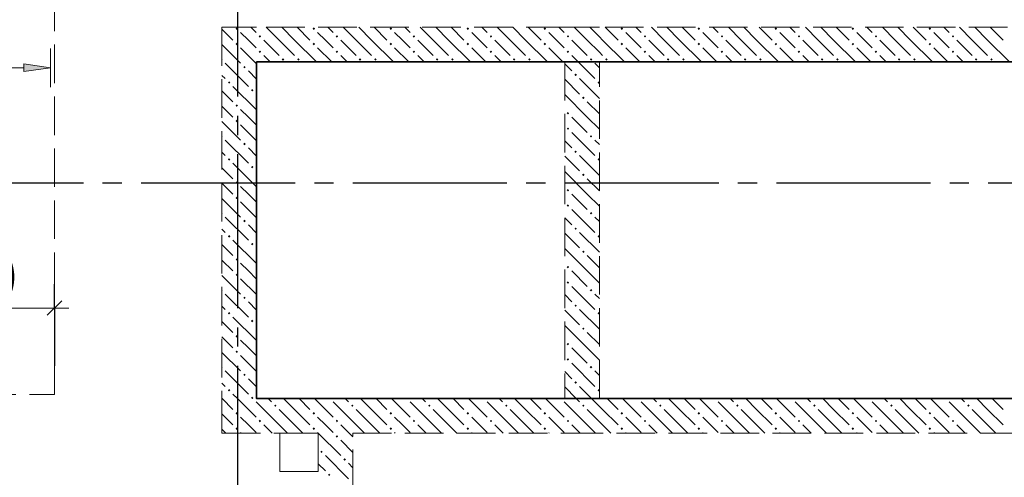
# Model space of a CAD drawing. Header units: millimetres. Extents: x 0 to 36258, y 0 to 42000.
# Tile 13 of 19: x 15193 to 20308, y 26020 to 28400. Entities that reach past the tile are written whole.
import ezdxf

# ---------------------------------------------------------------- set-up
doc = ezdxf.new("R2010")
doc.units = ezdxf.units.MM
doc.linetypes.add('______2', pattern=[270, 200, -70])
doc.linetypes.add('______5', pattern=[1100, 800, -100, 100, -100])
for name, color, linetype, lineweight in [('Standard', 7, 'Continuous', 25), ('ДОП Верх по Х', 7, 'Continuous', 25), ('Оси', 40, '______5', 18), ('Примечания', 7, 'Continuous', 25), ('Размерная выноска', 7, 'Continuous', 13)]:
    doc.layers.add(name, color=color, linetype=linetype, lineweight=lineweight)
doc.layers.add('ЖБ Перекрытие верхний уровень', color=7, linetype='Continuous', lineweight=25, true_color=0xe0e0ff)
doc.layers.add('ЖБ Стена верхний уровень', color=7, linetype='Continuous', lineweight=25, true_color=0x006e00)
doc.styles.add('GOST 2.304-81', font='txt')

msp = doc.modelspace()

# ---------------------------------------------------------------- hatches: boundary and pattern name
at = {"layer": 'ДОП Верх по Х', "linetype": 'Continuous', "lineweight": 13, "transparency": 33554687}
msp.add_hatch(color=7, dxfattribs=at).paths.add_polyline_path([(15214, 28129.6), (15354, 28149.6), (15214, 28169.6)])
at = {"layer": 'ЖБ Стена верхний уровень', "linetype": 'Continuous', "lineweight": 18, "transparency": 33554687}
for points in [[(16314.5, 28353.1), (16321, 28359.6), (16327.5, 28353.1), (16321, 28346.6)], [(16714.5, 28353.1), (16721, 28359.6), (16727.5, 28353.1), (16721, 28346.6)], [(17114.5, 28353.1), (17121, 28359.6), (17127.5, 28353.1), (17121, 28346.6)], [(17514.5, 28353.1), (17521, 28359.6), (17527.5, 28353.1), (17521, 28346.6)], [(17914.5, 28353.1), (17921, 28359.6), (17927.5, 28353.1), (17921, 28346.6)], [(18314.5, 28353.1), (18321, 28359.6), (18327.4, 28353.1), (18321, 28346.6)], [(18714.5, 28353.1), (18721, 28359.6), (18727.4, 28353.1), (18721, 28346.6)], [(19114.5, 28353.1), (19121, 28359.6), (19127.4, 28353.1), (19121, 28346.6)], [(19514.5, 28353.1), (19521, 28359.6), (19527.4, 28353.1), (19521, 28346.6)], [(19914.5, 28353.1), (19921, 28359.6), (19927.4, 28353.1), (19921, 28346.6)], [(16434.5, 28313.1), (16440.9, 28319.6), (16447.4, 28313.1), (16440.9, 28306.6)], [(16834.5, 28313.1), (16840.9, 28319.6), (16847.4, 28313.1), (16840.9, 28306.6)], [(17234.5, 28313.1), (17240.9, 28319.6), (17247.4, 28313.1), (17240.9, 28306.6)], [(17634.5, 28313.1), (17640.9, 28319.6), (17647.4, 28313.1), (17640.9, 28306.6)], [(18034.5, 28313.1), (18040.9, 28319.6), (18047.4, 28313.1), (18040.9, 28306.6)], [(18434.5, 28313.1), (18440.9, 28319.6), (18447.4, 28313.1), (18440.9, 28306.6)], [(18834.5, 28313.1), (18840.9, 28319.6), (18847.4, 28313.1), (18840.9, 28306.6)], [(19234.5, 28313.1), (19240.9, 28319.6), (19247.4, 28313.1), (19240.9, 28306.6)], [(19634.5, 28313.1), (19640.9, 28319.6), (19647.4, 28313.1), (19640.9, 28306.6)], [(20034.5, 28313.1), (20040.9, 28319.6), (20047.4, 28313.1), (20040.9, 28306.6)], [(16314.5, 28273.1), (16321, 28279.6), (16327.5, 28273.1), (16321, 28266.6)], [(16434.5, 28233.1), (16440.9, 28239.6), (16447.4, 28233.1), (16440.9, 28226.6)], [(16714.5, 28273.1), (16721, 28279.6), (16727.5, 28273.1), (16721, 28266.6)], [(16834.5, 28233.1), (16840.9, 28239.6), (16847.4, 28233.1), (16840.9, 28226.6)], [(17114.5, 28273.1), (17121, 28279.6), (17127.5, 28273.1), (17121, 28266.6)], [(17234.5, 28233.1), (17240.9, 28239.6), (17247.4, 28233.1), (17240.9, 28226.6)], [(17514.5, 28273.1), (17521, 28279.6), (17527.5, 28273.1), (17521, 28266.6)], [(17634.5, 28233.1), (17640.9, 28239.6), (17647.4, 28233.1), (17640.9, 28226.6)], [(17914.5, 28273.1), (17921, 28279.6), (17927.5, 28273.1), (17921, 28266.6)], [(18034.5, 28233.1), (18040.9, 28239.6), (18047.4, 28233.1), (18040.9, 28226.6)], [(18314.5, 28273.1), (18321, 28279.6), (18327.4, 28273.1), (18321, 28266.6)], [(18434.5, 28233.1), (18440.9, 28239.6), (18447.4, 28233.1), (18440.9, 28226.6)], [(18714.5, 28273.1), (18721, 28279.6), (18727.4, 28273.1), (18721, 28266.6)], [(18834.5, 28233.1), (18840.9, 28239.6), (18847.4, 28233.1), (18840.9, 28226.6)], [(19114.5, 28273.1), (19121, 28279.6), (19127.4, 28273.1), (19121, 28266.6)], [(19234.5, 28233.1), (19240.9, 28239.6), (19247.4, 28233.1), (19240.9, 28226.6)], [(19514.5, 28273.1), (19521, 28279.6), (19527.4, 28273.1), (19521, 28266.6)], [(19634.5, 28233.1), (19640.9, 28239.6), (19647.4, 28233.1), (19640.9, 28226.6)], [(19914.5, 28273.1), (19921, 28279.6), (19927.4, 28273.1), (19921, 28266.6)], [(20034.5, 28233.1), (20040.9, 28239.6), (20047.4, 28233.1), (20040.9, 28226.6)], [(16244, 28196.6), (16247.4, 28193.1), (16244, 28189.7)], [(16554.4, 28193.1), (16560.9, 28199.6), (16567.4, 28193.1), (16560.9, 28186.6)], [(16634.5, 28193.1), (16640.9, 28199.6), (16647.4, 28193.1), (16640.9, 28186.6)], [(16954.4, 28193.1), (16960.9, 28199.6), (16967.4, 28193.1), (16960.9, 28186.6)], [(17034.5, 28193.1), (17040.9, 28199.6), (17047.4, 28193.1), (17040.9, 28186.6)], [(17354.4, 28193.1), (17360.9, 28199.6), (17367.4, 28193.1), (17360.9, 28186.6)], [(17434.5, 28193.1), (17440.9, 28199.6), (17447.4, 28193.1), (17440.9, 28186.6)], [(17754.4, 28193.1), (17760.9, 28199.6), (17767.4, 28193.1), (17760.9, 28186.6)], [(17834.5, 28193.1), (17840.9, 28199.6), (17847.4, 28193.1), (17840.9, 28186.6)], [(18154.4, 28193.1), (18160.9, 28199.6), (18167.4, 28193.1), (18160.9, 28186.6)], [(18234.5, 28193.1), (18240.9, 28199.6), (18247.4, 28193.1), (18240.9, 28186.6)], [(18554.4, 28193.1), (18560.9, 28199.6), (18567.4, 28193.1), (18560.9, 28186.6)], [(18634.5, 28193.1), (18640.9, 28199.6), (18647.4, 28193.1), (18640.9, 28186.6)], [(18954.4, 28193.1), (18960.9, 28199.6), (18967.4, 28193.1), (18960.9, 28186.6)], [(19034.5, 28193.1), (19040.9, 28199.6), (19047.4, 28193.1), (19040.9, 28186.6)], [(19354.4, 28193.1), (19360.9, 28199.6), (19367.4, 28193.1), (19360.9, 28186.6)], [(19434.5, 28193.1), (19440.9, 28199.6), (19447.4, 28193.1), (19440.9, 28186.6)], [(19754.4, 28193.1), (19760.9, 28199.6), (19767.4, 28193.1), (19760.9, 28186.6)], [(19834.5, 28193.1), (19840.9, 28199.6), (19847.4, 28193.1), (19840.9, 28186.6)], [(20154.4, 28193.1), (20160.9, 28199.6), (20167.4, 28193.1), (20160.9, 28186.6)], [(20234.5, 28193.1), (20240.9, 28199.6), (20247.4, 28193.1), (20240.9, 28186.6)], [(16354.4, 28153.1), (16360.9, 28159.6), (16367.4, 28153.1), (16360.9, 28146.6)], [(16274.5, 28073.1), (16281, 28079.6), (16287.5, 28073.1), (16281, 28066.6)], [(18074.5, 28113.1), (18081, 28119.6), (18087.5, 28113.1), (18081, 28106.6)], [(18194.5, 28073.1), (18201, 28079.6), (18204, 28076.6), (18204, 28069.7), (18201, 28066.6)], [(16394.5, 28033.1), (16401, 28039.6), (16407.5, 28033.1), (16401, 28026.6)], [(18114.5, 27993.1), (18121, 27999.6), (18127.5, 27993.1), (18121, 27986.6)], [(16314.5, 27953.1), (16321, 27959.6), (16327.5, 27953.1), (16321, 27946.6)], [(16314.5, 27873.1), (16321, 27879.6), (16327.5, 27873.1), (16321, 27866.6)], [(18034.5, 27913.1), (18040.9, 27919.6), (18047.4, 27913.1), (18040.9, 27906.6)], [(18034.5, 27833.1), (18040.9, 27839.6), (18047.4, 27833.1), (18040.9, 27826.6)], [(16244, 27796.6), (16247.4, 27793.1), (16244, 27789.7)], [(18154.4, 27793.1), (18160.9, 27799.6), (18167.4, 27793.1), (18160.9, 27786.6)], [(16354.4, 27753.1), (16360.9, 27759.6), (16367.4, 27753.1), (16360.9, 27746.6)], [(18074.5, 27713.1), (18081, 27719.6), (18087.5, 27713.1), (18081, 27706.6)], [(16274.5, 27673.1), (16281, 27679.6), (16287.5, 27673.1), (16281, 27666.6)], [(18194.5, 27673.1), (18201, 27679.6), (18204, 27676.6), (18204, 27669.7), (18201, 27666.6)], [(16394.5, 27633.1), (16401, 27639.6), (16407.5, 27633.1), (16401, 27626.6)], [(18114.5, 27593.1), (18121, 27599.6), (18127.5, 27593.1), (18121, 27586.6)], [(16314.5, 27553.1), (16321, 27559.6), (16327.5, 27553.1), (16321, 27546.6)], [(18034.5, 27513.1), (18040.9, 27519.6), (18047.4, 27513.1), (18040.9, 27506.6)], [(16314.5, 27473.1), (16321, 27479.6), (16327.5, 27473.1), (16321, 27466.6)], [(18034.5, 27433.1), (18040.9, 27439.6), (18047.4, 27433.1), (18040.9, 27426.6)], [(16244, 27396.6), (16247.4, 27393.1), (16244, 27389.7)], [(18154.4, 27393.1), (18160.9, 27399.6), (18167.4, 27393.1), (18160.9, 27386.6)], [(16354.4, 27353.1), (16360.9, 27359.6), (16367.4, 27353.1), (16360.9, 27346.6)], [(18074.5, 27313.1), (18081, 27319.6), (18087.5, 27313.1), (18081, 27306.6)], [(16274.5, 27273.1), (16281, 27279.6), (16287.5, 27273.1), (16281, 27266.6)], [(18194.5, 27273.1), (18201, 27279.6), (18204, 27276.6), (18204, 27269.7), (18201, 27266.6)], [(16394.5, 27233.1), (16401, 27239.6), (16407.5, 27233.1), (16401, 27226.6)], [(16314.5, 27153.1), (16321, 27159.6), (16327.5, 27153.1), (16321, 27146.6)], [(18114.5, 27193.1), (18121, 27199.6), (18127.5, 27193.1), (18121, 27186.6)], [(18034.5, 27113.1), (18040.9, 27119.6), (18047.4, 27113.1), (18040.9, 27106.6)], [(16314.5, 27073.1), (16321, 27079.6), (16327.5, 27073.1), (16321, 27066.6)], [(18034.5, 27033.1), (18040.9, 27039.6), (18047.4, 27033.1), (18040.9, 27026.6)], [(16244, 26996.6), (16247.4, 26993.1), (16244, 26989.7)], [(16354.4, 26953.1), (16360.9, 26959.6), (16367.4, 26953.1), (16360.9, 26946.6)], [(18154.4, 26993.1), (18160.9, 26999.6), (18167.4, 26993.1), (18160.9, 26986.6)], [(18074.5, 26913.1), (18081, 26919.6), (18087.5, 26913.1), (18081, 26906.6)], [(16274.5, 26873.1), (16281, 26879.6), (16287.5, 26873.1), (16281, 26866.6)], [(18194.5, 26873.1), (18201, 26879.6), (18204, 26876.6), (18204, 26869.7), (18201, 26866.6)], [(16394.5, 26833.1), (16401, 26839.6), (16407.5, 26833.1), (16401, 26826.6)], [(18114.5, 26793.1), (18121, 26799.6), (18127.5, 26793.1), (18121, 26786.6)], [(16314.5, 26753.1), (16321, 26759.6), (16327.5, 26753.1), (16321, 26746.6)], [(18034.5, 26713.1), (18040.9, 26719.6), (18047.4, 26713.1), (18040.9, 26706.6)], [(16314.5, 26673.1), (16321, 26679.6), (16327.5, 26673.1), (16321, 26666.6)], [(16244, 26596.6), (16247.4, 26593.1), (16244, 26589.7)], [(18034.5, 26633.1), (18040.9, 26639.6), (18047.4, 26633.1), (18040.9, 26626.6)], [(18154.4, 26593.1), (18160.9, 26599.6), (18167.4, 26593.1), (18160.9, 26586.6)], [(16354.4, 26553.1), (16360.9, 26559.6), (16367.4, 26553.1), (16360.9, 26546.6)], [(18074.5, 26513.1), (18081, 26519.6), (18087.5, 26513.1), (18081, 26506.6)], [(16274.5, 26473.1), (16281, 26479.6), (16287.5, 26473.1), (16281, 26466.6)], [(18194.5, 26473.1), (18201, 26479.6), (18204, 26476.6), (18204, 26469.7), (18201, 26466.6)], [(16394.5, 26433.1), (16401, 26439.6), (16407.5, 26433.1), (16404.3, 26430), (16397.6, 26430)], [(16404.3, 26430), (16401, 26426.6), (16397.6, 26430)], [(16514.5, 26393.1), (16521, 26399.6), (16527.5, 26393.1), (16521, 26386.6)], [(16804.3, 26430), (16801, 26426.6), (16797.6, 26430)], [(16914.5, 26393.1), (16921, 26399.6), (16927.5, 26393.1), (16921, 26386.6)], [(17204.3, 26430), (17201, 26426.6), (17197.6, 26430)], [(17314.5, 26393.1), (17321, 26399.6), (17327.5, 26393.1), (17321, 26386.6)], [(17604.3, 26430), (17601, 26426.6), (17597.6, 26430)], [(17714.5, 26393.1), (17721, 26399.6), (17727.5, 26393.1), (17721, 26386.6)], [(18004.3, 26430), (18001, 26426.6), (17997.6, 26430)], [(18114.5, 26393.1), (18121, 26399.6), (18127.5, 26393.1), (18121, 26386.6)], [(18404.3, 26430), (18401, 26426.6), (18397.6, 26430)], [(18514.5, 26393.1), (18521, 26399.6), (18527.4, 26393.1), (18521, 26386.6)], [(18804.3, 26430), (18801, 26426.6), (18797.6, 26430)], [(18914.5, 26393.1), (18921, 26399.6), (18927.4, 26393.1), (18921, 26386.6)], [(19204.3, 26430), (19201, 26426.6), (19197.6, 26430)], [(19314.5, 26393.1), (19321, 26399.6), (19327.4, 26393.1), (19321, 26386.6)], [(19604.3, 26430), (19601, 26426.6), (19597.6, 26430)], [(19714.5, 26393.1), (19721, 26399.6), (19727.4, 26393.1), (19721, 26386.6)], [(20004.3, 26430), (20001, 26426.6), (19997.6, 26430)], [(20114.5, 26393.1), (20121, 26399.6), (20127.4, 26393.1), (20121, 26386.6)], [(16314.5, 26353.1), (16321, 26359.6), (16327.5, 26353.1), (16321, 26346.6)], [(16714.5, 26353.1), (16721, 26359.6), (16727.5, 26353.1), (16721, 26346.6)], [(17114.5, 26353.1), (17121, 26359.6), (17127.5, 26353.1), (17121, 26346.6)], [(17514.5, 26353.1), (17521, 26359.6), (17527.5, 26353.1), (17521, 26346.6)], [(17914.5, 26353.1), (17921, 26359.6), (17927.5, 26353.1), (17921, 26346.6)], [(18314.5, 26353.1), (18321, 26359.6), (18327.4, 26353.1), (18321, 26346.6)], [(18714.5, 26353.1), (18721, 26359.6), (18727.4, 26353.1), (18721, 26346.6)], [(19114.5, 26353.1), (19121, 26359.6), (19127.4, 26353.1), (19121, 26346.6)], [(19514.5, 26353.1), (19521, 26359.6), (19527.4, 26353.1), (19521, 26346.6)], [(19914.5, 26353.1), (19921, 26359.6), (19927.4, 26353.1), (19921, 26346.6)], [(16434.5, 26313.1), (16440.9, 26319.6), (16447.4, 26313.1), (16440.9, 26306.6)], [(16834.5, 26313.1), (16840.9, 26319.6), (16847.4, 26313.1), (16840.9, 26306.6)], [(17234.5, 26313.1), (17240.9, 26319.6), (17247.4, 26313.1), (17240.9, 26306.6)], [(17634.5, 26313.1), (17640.9, 26319.6), (17647.4, 26313.1), (17640.9, 26306.6)], [(18034.5, 26313.1), (18040.9, 26319.6), (18047.4, 26313.1), (18040.9, 26306.6)], [(18434.5, 26313.1), (18440.9, 26319.6), (18447.4, 26313.1), (18440.9, 26306.6)], [(18834.5, 26313.1), (18840.9, 26319.6), (18847.4, 26313.1), (18840.9, 26306.6)], [(19234.5, 26313.1), (19240.9, 26319.6), (19247.4, 26313.1), (19240.9, 26306.6)], [(19634.5, 26313.1), (19640.9, 26319.6), (19647.4, 26313.1), (19640.9, 26306.6)], [(20034.5, 26313.1), (20040.9, 26319.6), (20047.4, 26313.1), (20040.9, 26306.6)], [(16314.5, 26273.1), (16321, 26279.6), (16327.5, 26273.1), (16321, 26266.6)], [(16714.5, 26273.1), (16721, 26279.6), (16727.5, 26273.1), (16721, 26266.6)], [(16834.5, 26233.1), (16840.9, 26239.6), (16847.4, 26233.1), (16840.9, 26226.6)], [(17114.5, 26273.1), (17121, 26279.6), (17127.5, 26273.1), (17121, 26266.6)], [(17514.5, 26273.1), (17521, 26279.6), (17527.5, 26273.1), (17521, 26266.6)], [(17914.5, 26273.1), (17921, 26279.6), (17927.5, 26273.1), (17921, 26266.6)], [(18314.5, 26273.1), (18321, 26279.6), (18327.4, 26273.1), (18321, 26266.6)], [(18714.5, 26273.1), (18721, 26279.6), (18727.4, 26273.1), (18721, 26266.6)], [(19114.5, 26273.1), (19121, 26279.6), (19127.4, 26273.1), (19121, 26266.6)], [(19514.5, 26273.1), (19521, 26279.6), (19527.4, 26273.1), (19521, 26266.6)], [(19914.5, 26273.1), (19921, 26279.6), (19927.4, 26273.1), (19921, 26266.6)], [(16754.4, 26153.1), (16760.9, 26159.6), (16767.4, 26153.1), (16760.9, 26146.6)], [(16874.5, 26113.1), (16881, 26119.6), (16887.5, 26113.1), (16881, 26106.6)], [(16794.5, 26033.1), (16801, 26039.6), (16807.5, 26033.1), (16801, 26026.6)]]:
    msp.add_hatch(color=7, dxfattribs=at).paths.add_polyline_path(points, flags=16)

# ---------------------------------------------------------------- linework, layer by layer
at = {"layer": 'Standard', "color": 251, "linetype": 'Continuous', "lineweight": -3, "true_color": 0x656565, "transparency": 33554687}
for q in [(15374, 27025), (15374, 26775), (15374, 26600)]:
    msp.add_line((15374, 26900), q, dxfattribs=at)
at = {"layer": 'Standard', "color": 7, "linetype": 'Continuous', "lineweight": 25, "transparency": 33554687}
msp.add_line((15411.5, 26937.5), (15336.5, 26862.5), dxfattribs=at)
at = {"layer": 'Standard', "color": 7, "linetype": 'Continuous', "lineweight": 13, "transparency": 33554687}
for q in [(14624, 26900), (15449, 26900)]:
    msp.add_line((15374, 26900), q, dxfattribs=at)
at = {"layer": 'ДОП Верх по Х', "color": 251, "linetype": 'Continuous', "lineweight": 13, "true_color": 0x494949, "transparency": 33554687}
for p, q in [((15354, 28149.6), (15354, 28249.6)), ((13784, 28149.6), (15214, 28149.6)), ((15354, 28149.6), (15214, 28169.6)), ((15214, 28169.6), (15214, 28129.6)), ((15214, 28129.6), (15354, 28149.6)), ((15354, 28149.6), (15354, 28049.6)), ((15354, 28149.6), (15354, 28149.6))]:
    msp.add_line(p, q, dxfattribs=at)
at = {"layer": 'ЖБ Перекрытие верхний уровень', "color": 7, "linetype": 'Continuous', "lineweight": 18, "transparency": 33554687}
for p, q in [((20864, 28180), (16424, 28180)), ((16424, 28180), (16424, 26430)), ((16424, 26430), (20864, 26430)), ((16744, 26250), (16544, 26250)), ((16544, 26250), (16544, 26050)), ((16744, 26050), (16744, 26250)), ((16544, 26050), (16744, 26050))]:
    msp.add_line(p, q, dxfattribs=at)
at = {"layer": 'ЖБ Стена верхний уровень', "color": 251, "linetype": '______2', "lineweight": 13, "true_color": 0x656565, "transparency": 33554687}
for p, q in [((16424, 28360), (16244, 28360)), ((16244, 28360), (16244, 26430)), ((18024, 28360), (16424, 28360)), ((18204, 28360), (18024, 28360)), ((20864, 28360), (18204, 28360)), ((16424, 26430), (16424, 28180)), ((16424, 28180), (18024, 28180)), ((18024, 28180), (18024, 26430)), ((18204, 26430), (18204, 28180)), ((18204, 28180), (20864, 28180)), ((16244, 26430), (16244, 26250)), ((18024, 26430), (16424, 26430)), ((20864, 26430), (18204, 26430)), ((16244, 26250), (16744, 26250)), ((16744, 26250), (16744, 23720)), ((16924, 25155), (16924, 26250)), ((16924, 26250), (18024, 26250)), ((18024, 26250), (20864, 26250))]:
    msp.add_line(p, q, dxfattribs=at)
at = {"layer": 'ЖБ Стена верхний уровень', "color": 9, "linetype": 'Continuous', "lineweight": 18, "true_color": 0xc7c7c7, "transparency": 33554687}
for p, q in [((16244, 28350.1), (16301, 28293.1)), ((16394.1, 28360), (16421, 28333.1)), ((16540.9, 28293.1), (16474.1, 28360)), ((16554.1, 28360), (16621, 28293.1)), ((16634.1, 28360), (16701, 28293.1)), ((16794.1, 28360), (16821, 28333.1)), ((16940.9, 28293.1), (16874.1, 28360)), ((16954.1, 28360), (17021, 28293.1)), ((17034.1, 28360), (17101, 28293.1)), ((17194.1, 28360), (17221, 28333.1)), ((17340.9, 28293.1), (17274.1, 28360)), ((17354.1, 28360), (17421, 28293.1)), ((17434.1, 28360), (17501, 28293.1)), ((17594.1, 28360), (17621, 28333.1)), ((17740.9, 28293.1), (17674.1, 28360)), ((17754.1, 28360), (17821, 28293.1)), ((17834.1, 28360), (17901, 28293.1)), ((17994.1, 28360), (18021, 28333.1)), ((18140.9, 28293.1), (18074.1, 28360)), ((18154.1, 28360), (18204, 28310.1)), ((18234.1, 28360), (18301, 28293.1)), ((18394.1, 28360), (18421, 28333.1)), ((18540.9, 28293.1), (18474.1, 28360)), ((18554.1, 28360), (18621, 28293.1)), ((18634.1, 28360), (18701, 28293.1)), ((18794.1, 28360), (18821, 28333.1)), ((18940.9, 28293.1), (18874.1, 28360)), ((18954.1, 28360), (19021, 28293.1)), ((19034.1, 28360), (19101, 28293.1)), ((19194.1, 28360), (19221, 28333.1)), ((19340.9, 28293.1), (19274.1, 28360)), ((19354.1, 28360), (19421, 28293.1)), ((19434.1, 28360), (19501, 28293.1)), ((19594.1, 28360), (19621, 28333.1)), ((19740.9, 28293.1), (19674.1, 28360)), ((19754.1, 28360), (19821, 28293.1)), ((19834.1, 28360), (19901, 28293.1)), ((19994.1, 28360), (20021, 28333.1)), ((20140.9, 28293.1), (20074.1, 28360)), ((20154.1, 28360), (20221, 28293.1)), ((20234.1, 28360), (20301, 28293.1)), ((16381, 28293.1), (16340.9, 28333.1)), ((16421, 28253.1), (16381, 28293.1)), ((16460.9, 28293.1), (16540.9, 28213.1)), ((16540.9, 28293.1), (16621, 28213.1)), ((16621, 28293.1), (16734.1, 28180)), ((16781, 28293.1), (16740.9, 28333.1)), ((16821, 28253.1), (16781, 28293.1)), ((16860.9, 28293.1), (16940.9, 28213.1)), ((16940.9, 28293.1), (17021, 28213.1)), ((17021, 28293.1), (17134.1, 28180)), ((17181, 28293.1), (17140.9, 28333.1)), ((17221, 28253.1), (17181, 28293.1)), ((17260.9, 28293.1), (17340.9, 28213.1)), ((17340.9, 28293.1), (17421, 28213.1)), ((17421, 28293.1), (17534.1, 28180)), ((17581, 28293.1), (17540.9, 28333.1)), ((17621, 28253.1), (17581, 28293.1)), ((17660.9, 28293.1), (17740.9, 28213.1)), ((17740.9, 28293.1), (17821, 28213.1)), ((17821, 28293.1), (17934.1, 28180)), ((17981, 28293.1), (17940.9, 28333.1)), ((18021, 28253.1), (17981, 28293.1)), ((18060.9, 28293.1), (18140.9, 28213.1)), ((18140.9, 28293.1), (18204, 28230.1)), ((18204, 28310.1), (18221, 28293.1)), ((18221, 28293.1), (18334.1, 28180)), ((18381, 28293.1), (18340.9, 28333.1)), ((18421, 28253.1), (18381, 28293.1)), ((18460.9, 28293.1), (18540.9, 28213.1)), ((18540.9, 28293.1), (18621, 28213.1)), ((18621, 28293.1), (18734.1, 28180)), ((18781, 28293.1), (18740.9, 28333.1)), ((18821, 28253.1), (18781, 28293.1)), ((18860.9, 28293.1), (18940.9, 28213.1)), ((18940.9, 28293.1), (19021, 28213.1)), ((19021, 28293.1), (19134.1, 28180)), ((19181, 28293.1), (19140.9, 28333.1)), ((19221, 28253.1), (19181, 28293.1)), ((19260.9, 28293.1), (19340.9, 28213.1)), ((19340.9, 28293.1), (19421, 28213.1)), ((19421, 28293.1), (19534.1, 28180)), ((19581, 28293.1), (19540.9, 28333.1)), ((19621, 28253.1), (19581, 28293.1)), ((19660.9, 28293.1), (19740.9, 28213.1)), ((19740.9, 28293.1), (19821, 28213.1)), ((19821, 28293.1), (19934.1, 28180)), ((19981, 28293.1), (19940.9, 28333.1)), ((20021, 28253.1), (19981, 28293.1)), ((20060.9, 28293.1), (20140.9, 28213.1)), ((20140.9, 28293.1), (20221, 28213.1)), ((20221, 28293.1), (20334.1, 28180)), ((16244, 28270.1), (16340.9, 28173.1)), ((16340.9, 28253.1), (16424, 28170.1)), ((16740.9, 28253.1), (16814.1, 28180)), ((17140.9, 28253.1), (17214.1, 28180)), ((17540.9, 28253.1), (17614.1, 28180)), ((17940.9, 28253.1), (18014.1, 28180)), ((18340.9, 28253.1), (18414.1, 28180)), ((18740.9, 28253.1), (18814.1, 28180)), ((19140.9, 28253.1), (19214.1, 28180)), ((19540.9, 28253.1), (19614.1, 28180)), ((19940.9, 28253.1), (20014.1, 28180)), ((16460.9, 28213.1), (16494.1, 28180)), ((16860.9, 28213.1), (16894.1, 28180)), ((17260.9, 28213.1), (17294.1, 28180)), ((17660.9, 28213.1), (17694.1, 28180)), ((18060.9, 28213.1), (18181, 28093.1)), ((18204, 28230.1), (18221, 28213.1)), ((18460.9, 28213.1), (18494.1, 28180)), ((18860.9, 28213.1), (18894.1, 28180)), ((19260.9, 28213.1), (19294.1, 28180)), ((19660.9, 28213.1), (19694.1, 28180)), ((20060.9, 28213.1), (20094.1, 28180)), ((16260.9, 28173.1), (16381, 28053.1)), ((16381, 28133.1), (16424, 28090.1)), ((18024, 28170.1), (18060.9, 28133.1)), ((18204, 28150.1), (18181, 28173.1)), ((16260.9, 28093.1), (16244, 28110.1)), ((18024, 28090.1), (18101, 28013.1)), ((18204, 27990.1), (18101, 28093.1)), ((16244, 28030.1), (16301, 27973.1)), ((16301, 28053.1), (16421, 27933.1)), ((16424, 28010.1), (16421, 28013.1)), ((18140.9, 27893.1), (18024, 28010.1)), ((16244, 27950.1), (16301, 27893.1)), ((16381, 27893.1), (16340.9, 27933.1)), ((18140.9, 27973.1), (18204, 27910.1)), ((16421, 27853.1), (16381, 27893.1)), ((18060.9, 27893.1), (18140.9, 27813.1)), ((18140.9, 27893.1), (18204, 27830.1)), ((16244, 27870.1), (16340.9, 27773.1)), ((16340.9, 27853.1), (16424, 27770.1)), ((16260.9, 27773.1), (16381, 27653.1)), ((18060.9, 27813.1), (18181, 27693.1)), ((18204, 27750.1), (18181, 27773.1)), ((16381, 27733.1), (16424, 27690.1)), ((18024, 27770.1), (18060.9, 27733.1)), ((16260.9, 27693.1), (16244, 27710.1)), ((18024, 27690.1), (18101, 27613.1)), ((18204, 27590.1), (18101, 27693.1)), ((16244, 27630.1), (16301, 27573.1)), ((16301, 27653.1), (16421, 27533.1)), ((16424, 27610.1), (16421, 27613.1)), ((18140.9, 27493.1), (18024, 27610.1)), ((18140.9, 27573.1), (18204, 27510.1)), ((16244, 27550.1), (16301, 27493.1)), ((16381, 27493.1), (16340.9, 27533.1)), ((16244, 27470.1), (16340.9, 27373.1)), ((16421, 27453.1), (16381, 27493.1)), ((18060.9, 27493.1), (18140.9, 27413.1)), ((18140.9, 27493.1), (18204, 27430.1)), ((16340.9, 27453.1), (16424, 27370.1)), ((18060.9, 27413.1), (18181, 27293.1)), ((16260.9, 27373.1), (16381, 27253.1)), ((18024, 27370.1), (18060.9, 27333.1)), ((18204, 27350.1), (18181, 27373.1)), ((16381, 27333.1), (16424, 27290.1)), ((16260.9, 27293.1), (16244, 27310.1)), ((18024, 27290.1), (18101, 27213.1)), ((18204, 27190.1), (18101, 27293.1)), ((16244, 27230.1), (16301, 27173.1)), ((16301, 27253.1), (16421, 27133.1)), ((16424, 27210.1), (16421, 27213.1)), ((18140.9, 27093.1), (18024, 27210.1)), ((18140.9, 27173.1), (18204, 27110.1)), ((16244, 27150.1), (16301, 27093.1)), ((16381, 27093.1), (16340.9, 27133.1)), ((16244, 27070.1), (16340.9, 26973.1)), ((16421, 27053.1), (16381, 27093.1)), ((18060.9, 27093.1), (18140.9, 27013.1)), ((18140.9, 27093.1), (18204, 27030.1)), ((16340.9, 27053.1), (16424, 26970.1)), ((18060.9, 27013.1), (18181, 26893.1)), ((16260.9, 26973.1), (16381, 26853.1)), ((18024, 26970.1), (18060.9, 26933.1)), ((18204, 26950.1), (18181, 26973.1)), ((16260.9, 26893.1), (16244, 26910.1)), ((16381, 26933.1), (16424, 26890.1)), ((16301, 26853.1), (16421, 26733.1)), ((18024, 26890.1), (18101, 26813.1)), ((18204, 26790.1), (18101, 26893.1)), ((16244, 26830.1), (16301, 26773.1)), ((16424, 26810.1), (16421, 26813.1)), ((18140.9, 26693.1), (18024, 26810.1)), ((16244, 26750.1), (16301, 26693.1)), ((18140.9, 26773.1), (18204, 26710.1)), ((16381, 26693.1), (16340.9, 26733.1)), ((16244, 26670.1), (16340.9, 26573.1)), ((16340.9, 26653.1), (16424, 26570.1)), ((16421, 26653.1), (16381, 26693.1)), ((18060.9, 26693.1), (18140.9, 26613.1)), ((18140.9, 26693.1), (18204, 26630.1)), ((18060.9, 26613.1), (18181, 26493.1)), ((16260.9, 26573.1), (16381, 26453.1)), ((18024, 26570.1), (18060.9, 26533.1)), ((18204, 26550.1), (18181, 26573.1)), ((16260.9, 26493.1), (16244, 26510.1)), ((16381, 26533.1), (16424, 26490.1)), ((18164.1, 26430), (18101, 26493.1)), ((16301, 26453.1), (16324.1, 26430)), ((18024, 26490.1), (18084.1, 26430)), ((16244, 26430.1), (16244.1, 26430)), ((16244.1, 26430), (16301, 26373.1)), ((16324.1, 26430), (16421, 26333.1)), ((16540.9, 26293.1), (16421, 26413.1)), ((16484.1, 26430), (16501, 26413.1)), ((16621, 26373.1), (16564.1, 26430)), ((16644.1, 26430), (16701, 26373.1)), ((16724.1, 26430), (16821, 26333.1)), ((16940.9, 26293.1), (16821, 26413.1)), ((16884.1, 26430), (16901, 26413.1)), ((17021, 26373.1), (16964.1, 26430)), ((17044.1, 26430), (17101, 26373.1)), ((17124.1, 26430), (17221, 26333.1)), ((17340.9, 26293.1), (17221, 26413.1)), ((17284.1, 26430), (17301, 26413.1)), ((17421, 26373.1), (17364.1, 26430)), ((17444.1, 26430), (17501, 26373.1)), ((17524.1, 26430), (17621, 26333.1)), ((17740.9, 26293.1), (17621, 26413.1)), ((17684.1, 26430), (17701, 26413.1)), ((17821, 26373.1), (17764.1, 26430)), ((17844.1, 26430), (17901, 26373.1)), ((17924.1, 26430), (18021, 26333.1)), ((18024, 26410.1), (18021, 26413.1)), ((18140.9, 26293.1), (18024, 26410.1)), ((18084.1, 26430), (18101, 26413.1)), ((18221, 26373.1), (18164.1, 26430)), ((18244.1, 26430), (18301, 26373.1)), ((18324.1, 26430), (18421, 26333.1)), ((18540.9, 26293.1), (18421, 26413.1)), ((18484.1, 26430), (18501, 26413.1)), ((18621, 26373.1), (18564.1, 26430)), ((18644.1, 26430), (18701, 26373.1)), ((18724.1, 26430), (18821, 26333.1)), ((18940.9, 26293.1), (18821, 26413.1)), ((18884.1, 26430), (18901, 26413.1)), ((19021, 26373.1), (18964.1, 26430)), ((19044.1, 26430), (19101, 26373.1)), ((19124.1, 26430), (19221, 26333.1)), ((19340.9, 26293.1), (19221, 26413.1)), ((19284.1, 26430), (19301, 26413.1)), ((19421, 26373.1), (19364.1, 26430)), ((19444.1, 26430), (19501, 26373.1)), ((19524.1, 26430), (19621, 26333.1)), ((19740.9, 26293.1), (19621, 26413.1)), ((19684.1, 26430), (19701, 26413.1)), ((19821, 26373.1), (19764.1, 26430)), ((19844.1, 26430), (19901, 26373.1)), ((19924.1, 26430), (20021, 26333.1)), ((20140.9, 26293.1), (20021, 26413.1)), ((20084.1, 26430), (20101, 26413.1)), ((20221, 26373.1), (20164.1, 26430)), ((20244.1, 26430), (20301, 26373.1)), ((16244, 26350.1), (16301, 26293.1)), ((16540.9, 26373.1), (16621, 26293.1)), ((16621, 26373.1), (16701, 26293.1)), ((16940.9, 26373.1), (17021, 26293.1)), ((17021, 26373.1), (17101, 26293.1)), ((17340.9, 26373.1), (17421, 26293.1)), ((17421, 26373.1), (17501, 26293.1)), ((17740.9, 26373.1), (17821, 26293.1)), ((17821, 26373.1), (17901, 26293.1)), ((18140.9, 26373.1), (18221, 26293.1)), ((18221, 26373.1), (18301, 26293.1)), ((18540.9, 26373.1), (18621, 26293.1)), ((18621, 26373.1), (18701, 26293.1)), ((18940.9, 26373.1), (19021, 26293.1)), ((19021, 26373.1), (19101, 26293.1)), ((19340.9, 26373.1), (19421, 26293.1)), ((19421, 26373.1), (19501, 26293.1)), ((19740.9, 26373.1), (19821, 26293.1)), ((19821, 26373.1), (19901, 26293.1)), ((20140.9, 26373.1), (20221, 26293.1)), ((20221, 26373.1), (20301, 26293.1)), ((16381, 26293.1), (16340.9, 26333.1)), ((16421, 26253.1), (16381, 26293.1)), ((16460.9, 26293.1), (16504.1, 26250)), ((16540.9, 26293.1), (16584.1, 26250)), ((16621, 26293.1), (16664.1, 26250)), ((16781, 26293.1), (16740.9, 26333.1)), ((16821, 26253.1), (16781, 26293.1)), ((16860.9, 26293.1), (16904.1, 26250)), ((16940.9, 26293.1), (16984.1, 26250)), ((17021, 26293.1), (17064.1, 26250)), ((17181, 26293.1), (17140.9, 26333.1)), ((17221, 26253.1), (17181, 26293.1)), ((17260.9, 26293.1), (17304.1, 26250)), ((17340.9, 26293.1), (17384.1, 26250)), ((17421, 26293.1), (17464.1, 26250)), ((17581, 26293.1), (17540.9, 26333.1)), ((17621, 26253.1), (17581, 26293.1)), ((17660.9, 26293.1), (17704.1, 26250)), ((17740.9, 26293.1), (17784.1, 26250)), ((17821, 26293.1), (17864.1, 26250)), ((17981, 26293.1), (17940.9, 26333.1)), ((18021, 26253.1), (17981, 26293.1)), ((18060.9, 26293.1), (18104.1, 26250)), ((18140.9, 26293.1), (18184.1, 26250)), ((18221, 26293.1), (18264.1, 26250)), ((18381, 26293.1), (18340.9, 26333.1)), ((18421, 26253.1), (18381, 26293.1)), ((18460.9, 26293.1), (18504.1, 26250)), ((18540.9, 26293.1), (18584.1, 26250)), ((18621, 26293.1), (18664.1, 26250)), ((18781, 26293.1), (18740.9, 26333.1)), ((18821, 26253.1), (18781, 26293.1)), ((18860.9, 26293.1), (18904.1, 26250)), ((18940.9, 26293.1), (18984.1, 26250)), ((19021, 26293.1), (19064.1, 26250)), ((19181, 26293.1), (19140.9, 26333.1)), ((19221, 26253.1), (19181, 26293.1)), ((19260.9, 26293.1), (19304.1, 26250)), ((19340.9, 26293.1), (19384.1, 26250)), ((19421, 26293.1), (19464.1, 26250)), ((19581, 26293.1), (19540.9, 26333.1)), ((19621, 26253.1), (19581, 26293.1)), ((19660.9, 26293.1), (19704.1, 26250)), ((19740.9, 26293.1), (19784.1, 26250)), ((19821, 26293.1), (19864.1, 26250)), ((19981, 26293.1), (19940.9, 26333.1)), ((20021, 26253.1), (19981, 26293.1)), ((20060.9, 26293.1), (20104.1, 26250)), ((20140.9, 26293.1), (20184.1, 26250)), ((20221, 26293.1), (20264.1, 26250)), ((16244, 26270.1), (16264.1, 26250)), ((16340.9, 26253.1), (16344.1, 26250)), ((16740.9, 26253.1), (16744.1, 26250)), ((16744.1, 26250), (16860.9, 26133.1)), ((16904.1, 26250), (16924, 26230.1)), ((17140.9, 26253.1), (17144.1, 26250)), ((17540.9, 26253.1), (17544.1, 26250)), ((17940.9, 26253.1), (17944.1, 26250)), ((18340.9, 26253.1), (18344.1, 26250)), ((18740.9, 26253.1), (18744.1, 26250)), ((19140.9, 26253.1), (19144.1, 26250)), ((19540.9, 26253.1), (19544.1, 26250)), ((19940.9, 26253.1), (19944.1, 26250)), ((16860.9, 26213.1), (16924, 26150.1)), ((16744, 26090.1), (16781, 26053.1)), ((16781, 26133.1), (16901, 26013.1)), ((16924, 26070.1), (16901, 26093.1))]:
    msp.add_line(p, q, dxfattribs=at)
at = {"layer": 'Оси', "color": 8, "linetype": '______5', "lineweight": -3, "transparency": 33554687}
for p, q in [((16324, 38700), (16324, 14930)), ((26524, 27550), (3600, 27550))]:
    msp.add_line(p, q, dxfattribs=at)
at = {"layer": 'Примечания', "color": 7, "linetype": '______2', "lineweight": 18, "transparency": 33554687}
for p, q in [((15374, 26450), (15374, 28650)), ((12274, 26450), (15374, 26450))]:
    msp.add_line(p, q, dxfattribs=at)
at = {"layer": 'Размерная выноска', "color": 7, "linetype": 'Continuous', "lineweight": 35, "transparency": 33554687}
msp.add_lwpolyline([(16424, 28180), (20864, 28180), (20864, 26430), (16424, 26430), (16424, 28180)], dxfattribs=at)

# ---------------------------------------------------------------- texts
at = {"layer": 'Standard', "color": 7, "linetype": 'Continuous', "lineweight": 25, "transparency": 33554687, "insert": (14803.5, 26950), "char_height": 220, "width": 516.39, "attachment_point": 7, "style": 'GOST 2.304-81'}
msp.add_mtext('750', dxfattribs=at)

doc.saveas('drawing.dxf')
